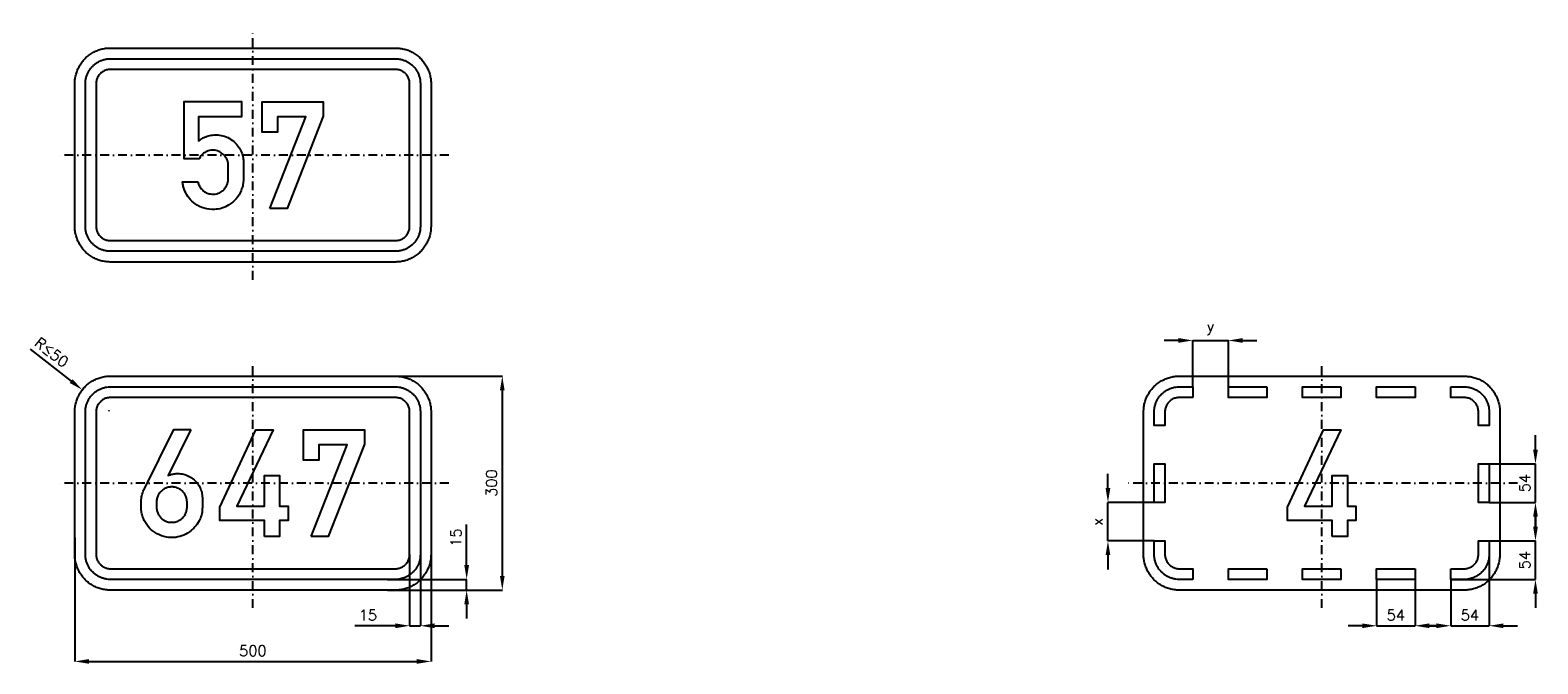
# Model space of a CAD drawing. Header units: millimetres. Extents: x -63 to 2053, y -103 to 785.
import ezdxf

# ---------------------------------------------------------------- set-up
doc = ezdxf.new("R2010")
doc.units = ezdxf.units.MM
doc.header["$LTSCALE"] = 5
doc.linetypes.add('ČERCHOVANÁX2', pattern=[2, 1, -0.5, 0, -0.5])
doc.layers.add('Kóty', color=2, linetype='Continuous')
doc.layers.add('Značka', color=7, linetype='Continuous')
doc.styles.get("Standard").update_dxf_attribs({"font": 'romand.shx', "height": 15})
doc.dimstyles.new('Kopie Standard', dxfattribs={"dimtxt": 15, "dimasz": 20, "dimexe": 0.18, "dimexo": 0.0625, "dimgap": 7.5, "dimtad": 1, "dimdec": 0, "dimzin": 0, "dimdsep": 46, "dimtxsty": 'Standard', "dimcen": 0.09, "dimadec": 0, "dimazin": 0, "dimtfac": 1, "dimtdec": 0, "dimtofl": 0, "dimtmove": 0, "dimatfit": 3, "dimfxl": 1, "dimtolj": 1, "dimtzin": 0, "dimarcsym": 0})

# ---------------------------------------------------------------- blocks, each defined once
blk = doc.blocks.new('*D1')
at = {"layer": 'Defpoints', "color": 0, "transparency": 16777216}
for p in [(439, 15), (439, 0), (550, 15)]:
    blk.add_point(p, dxfattribs=at)
at = {"layer": 'Kóty', "color": 0, "lineweight": -2, "transparency": 16777216}
for p, q in [((550, 35), (550, 92.1)), ((439.1, 15), (550.2, 15)), ((439.1, 0), (550.2, 0)), ((550, -20), (550, -40))]:
    blk.add_line(p, q, dxfattribs=at)
at = {"layer": 'Kóty', "color": 0, "transparency": 16777216}
for points in [[(546.7, 35), (553.3, 35), (550, 15)], [(546.7, -20), (553.3, -20), (550, 0)]]:
    blk.add_solid(points, dxfattribs=at)
at = {"layer": 'Kóty', "color": 0, "transparency": 16777216, "insert": (535, 73.6), "char_height": 15, "attachment_point": 5, "rotation": 90}
blk.add_mtext('\\A1;15', dxfattribs=at)
blk = doc.blocks.new('*D2')
at = {"layer": 'Defpoints', "color": 0, "transparency": 16777216}
for p in [(470, 50.2), (485, 50), (470, -50)]:
    blk.add_point(p, dxfattribs=at)
at = {"layer": 'Kóty', "color": 0, "lineweight": -2, "transparency": 16777216}
for p, q in [((470, 50.1), (470, -50.2)), ((485, 49.9), (485, -50.2)), ((450, -50), (392.9, -50)), ((505, -50), (525, -50))]:
    blk.add_line(p, q, dxfattribs=at)
at = {"layer": 'Kóty', "color": 0, "transparency": 16777216}
for points in [[(450, -46.7), (450, -53.3), (470, -50)], [(505, -46.7), (505, -53.3), (485, -50)]]:
    blk.add_solid(points, dxfattribs=at)
at = {"layer": 'Kóty', "color": 0, "transparency": 16777216, "insert": (411.4, -35), "char_height": 15, "attachment_point": 5}
blk.add_mtext('\\A1;15', dxfattribs=at)
blk = doc.blocks.new('*D3')
at = {"layer": 'Defpoints', "color": 0, "transparency": 16777216}
for p in [(436.1, 300), (439.1, 0), (600, 0)]:
    blk.add_point(p, dxfattribs=at)
at = {"layer": 'Kóty', "color": 0, "lineweight": -2, "transparency": 16777216}
for p, q in [((436.2, 300), (600.2, 300)), ((600, 280), (600, 20)), ((439.1, 0), (600.2, 0))]:
    blk.add_line(p, q, dxfattribs=at)
at = {"layer": 'Kóty', "color": 0, "transparency": 16777216}
for points in [[(596.7, 280), (603.3, 280), (600, 300)], [(596.7, 20), (603.3, 20), (600, 0)]]:
    blk.add_solid(points, dxfattribs=at)
at = {"layer": 'Kóty', "color": 0, "transparency": 16777216, "insert": (585, 150), "char_height": 15, "attachment_point": 5, "rotation": 90}
blk.add_mtext('\\A1;300', dxfattribs=at)
blk = doc.blocks.new('*D4')
at = {"layer": 'Defpoints', "color": 0, "transparency": 16777216}
for p in [(0, 73.4), (500, 64.1), (500, -100)]:
    blk.add_point(p, dxfattribs=at)
at = {"layer": 'Kóty', "color": 0, "lineweight": -2, "transparency": 16777216}
for p, q in [((0, 73.4), (0, -100.2)), ((500, 64.1), (500, -100.2)), ((20, -100), (480, -100))]:
    blk.add_line(p, q, dxfattribs=at)
at = {"layer": 'Kóty', "color": 0, "transparency": 16777216}
for points in [[(20, -96.7), (20, -103.3), (0, -100)], [(480, -96.7), (480, -103.3), (500, -100)]]:
    blk.add_solid(points, dxfattribs=at)
at = {"layer": 'Kóty', "color": 0, "transparency": 16777216, "insert": (250, -85), "char_height": 15, "attachment_point": 5}
blk.add_mtext('\\A1;500', dxfattribs=at)
blk = doc.blocks.new('*D5')
at = {"layer": 'Defpoints', "color": 0, "transparency": 16777216}
for p in [(1827, 15), (1881, 15), (1881, -50)]:
    blk.add_point(p, dxfattribs=at)
at = {"layer": 'Kóty', "color": 0, "lineweight": -2, "transparency": 16777216}
for p, q in [((1827, 14.9), (1827, -50.2)), ((1881, 14.9), (1881, -50.2)), ((1807, -50), (1787, -50)), ((1901, -50), (1921, -50))]:
    blk.add_line(p, q, dxfattribs=at)
at = {"layer": 'Kóty', "color": 0, "transparency": 16777216}
for points in [[(1807, -46.7), (1807, -53.3), (1827, -50)], [(1901, -46.7), (1901, -53.3), (1881, -50)]]:
    blk.add_solid(points, dxfattribs=at)
at = {"layer": 'Kóty', "color": 0, "transparency": 16777216, "insert": (1854, -35), "char_height": 15, "attachment_point": 5}
blk.add_mtext('\\A1;54', dxfattribs=at)
blk = doc.blocks.new('*D6')
at = {"layer": 'Defpoints', "color": 0, "transparency": 16777216}
for p in [(1985, 69), (1931, 15), (1985, -50)]:
    blk.add_point(p, dxfattribs=at)
at = {"layer": 'Kóty', "color": 0, "lineweight": -2, "transparency": 16777216}
for p, q in [((1985, 68.9), (1985, -50.2)), ((1931, 14.9), (1931, -50.2)), ((1911, -50), (1891, -50)), ((2005, -50), (2025, -50))]:
    blk.add_line(p, q, dxfattribs=at)
at = {"layer": 'Kóty', "color": 0, "transparency": 16777216}
for points in [[(1911, -46.7), (1911, -53.3), (1931, -50)], [(2005, -46.7), (2005, -53.3), (1985, -50)]]:
    blk.add_solid(points, dxfattribs=at)
at = {"layer": 'Kóty', "color": 0, "transparency": 16777216, "insert": (1958, -35), "char_height": 15, "attachment_point": 5}
blk.add_mtext('\\A1;54', dxfattribs=at)
blk = doc.blocks.new('*D7')
at = {"layer": 'Defpoints', "color": 0, "transparency": 16777216}
for p in [(1985, 68.9), (2050, 68.9), (1931, 15)]:
    blk.add_point(p, dxfattribs=at)
at = {"layer": 'Kóty', "color": 0, "lineweight": -2, "transparency": 16777216}
for p, q in [((2050, 88.9), (2050, 108.9)), ((1985.1, 68.9), (2050.2, 68.9)), ((1931.1, 15), (2050.2, 15)), ((2050, -5), (2050, -25))]:
    blk.add_line(p, q, dxfattribs=at)
at = {"layer": 'Kóty', "color": 0, "transparency": 16777216}
for points in [[(2046.7, 88.9), (2053.3, 88.9), (2050, 68.9)], [(2046.7, -5), (2053.3, -5), (2050, 15)]]:
    blk.add_solid(points, dxfattribs=at)
at = {"layer": 'Kóty', "color": 0, "transparency": 16777216, "insert": (2035, 42), "char_height": 15, "attachment_point": 5, "rotation": 90}
blk.add_mtext('\\A1;54', dxfattribs=at)
blk = doc.blocks.new('*D8')
at = {"layer": 'Defpoints', "color": 0, "transparency": 16777216}
for p in [(1985, 177), (2050, 177), (1985, 123)]:
    blk.add_point(p, dxfattribs=at)
at = {"layer": 'Kóty', "color": 0, "lineweight": -2, "transparency": 16777216}
for p, q in [((2050, 197), (2050, 217)), ((1985.1, 177), (2050.2, 177)), ((1985.1, 123), (2050.2, 123)), ((2050, 103), (2050, 83))]:
    blk.add_line(p, q, dxfattribs=at)
at = {"layer": 'Kóty', "color": 0, "transparency": 16777216}
for points in [[(2046.7, 197), (2053.3, 197), (2050, 177)], [(2046.7, 103), (2053.3, 103), (2050, 123)]]:
    blk.add_solid(points, dxfattribs=at)
at = {"layer": 'Kóty', "color": 0, "transparency": 16777216, "insert": (2035, 150), "char_height": 15, "attachment_point": 5, "rotation": 90}
blk.add_mtext('\\A1;54', dxfattribs=at)
blk = doc.blocks.new('*D9')
at = {"layer": 'Defpoints', "color": 0, "transparency": 16777216}
for p in [(1450, 123), (1515, 123), (1515, 69)]:
    blk.add_point(p, dxfattribs=at)
at = {"layer": 'Kóty', "color": 0, "lineweight": -2, "transparency": 16777216}
for p, q in [((1450, 143), (1450, 163)), ((1514.9, 123), (1449.8, 123)), ((1514.9, 69), (1449.8, 69)), ((1450, 49), (1450, 29))]:
    blk.add_line(p, q, dxfattribs=at)
at = {"layer": 'Kóty', "color": 0, "transparency": 16777216}
for points in [[(1446.7, 143), (1453.3, 143), (1450, 123)], [(1446.7, 49), (1453.3, 49), (1450, 69)]]:
    blk.add_solid(points, dxfattribs=at)
at = {"layer": 'Kóty', "color": 0, "transparency": 16777216, "insert": (1435, 96), "char_height": 15, "attachment_point": 5, "rotation": 90}
blk.add_mtext('\\A1;x', dxfattribs=at)
blk = doc.blocks.new('*D10')
at = {"layer": 'Defpoints', "color": 0, "transparency": 16777216}
for p in [(1619, 350), (1569, 285), (1619, 285)]:
    blk.add_point(p, dxfattribs=at)
at = {"layer": 'Kóty', "color": 0, "lineweight": -2, "transparency": 16777216}
for p, q in [((1549, 350), (1529, 350)), ((1569, 285.1), (1569, 350.2)), ((1619, 285.1), (1619, 350.2)), ((1639, 350), (1659, 350))]:
    blk.add_line(p, q, dxfattribs=at)
at = {"layer": 'Kóty', "color": 0, "transparency": 16777216}
for points in [[(1549, 353.3), (1549, 346.7), (1569, 350)], [(1639, 353.3), (1639, 346.7), (1619, 350)]]:
    blk.add_solid(points, dxfattribs=at)
at = {"layer": 'Kóty', "color": 0, "transparency": 16777216, "insert": (1594, 367.5), "char_height": 15, "attachment_point": 5}
blk.add_mtext('\\A1;y', dxfattribs=at)

msp = doc.modelspace()

# ---------------------------------------------------------------- linework, layer by layer
at = {"layer": 'Kóty'}
for p, q in [((-62.6, 338), (-5.2, 293.1)), ((48, 251.5), (48.1, 251.5)), ((48.1, 251.4), (48.1, 251.6))]:
    msp.add_line(p, q, dxfattribs=at)
for points in [[(1569, 350), (1619, 350)], [(2050, 123), (2050, 177)], [(1450, 69), (1450, 123)], [(2050, 15), (2050, 68.9)], [(550, 0), (550, 15)], [(470, -50), (485, -50)], [(1827, -50), (1881, -50)], [(1931, -50), (1985, -50)]]:
    msp.add_lwpolyline(points, dxfattribs=at)
msp.add_solid([(-3.1, 295.7), (-7.2, 290.5), (10.6, 280.8)], dxfattribs=at)
at = {"layer": 'Značka', "color": 6, "linetype": 'ČERCHOVANÁX2', "ltscale": 2.5}
for points in [[(250, 435), (250, 785)], [(525, 610), (-25, 610)], [(250, -25), (250, 325)], [(1750, -25), (1750, 325)], [(525, 150), (-25, 150)], [(2025, 150), (1475, 150)]]:
    msp.add_lwpolyline(points, dxfattribs=at)
at = {"layer": 'Značka', "color": 5}
for points in [[(50, 460), (49.8, 460), (49.6, 460, -0.032179), (43.2, 460.5, -0.035442), (36.8, 461.8, -0.036264), (30.7, 463.8, -0.034415), (24.9, 466.8, -0.033719), (19.5, 470.4, -0.034086), (14.6, 474.6, -0.034205), (10.4, 479.5, -0.03423), (6.8, 484.9, -0.034046), (3.9, 490.7, -0.033413), (1.8, 496.8, -0.034127), (0.4, 503.2, -0.036745), (0, 509.6), (0, 509.8), (0, 510), (0, 710), (0, 710.2), (0, 710.4, -0.03218), (0.5, 716.8, -0.035441), (1.8, 723.2, -0.03627), (3.8, 729.3, -0.034417), (6.8, 735.1, -0.033719), (10.4, 740.5, -0.034078), (14.6, 745.4, -0.034208), (19.5, 749.6, -0.034227), (24.9, 753.2, -0.034051), (30.7, 756.1, -0.033416), (36.8, 758.2, -0.034129), (43.2, 759.6, -0.036746), (49.6, 760), (49.8, 760), (50, 760), (450, 760), (450.2, 760), (450.4, 760, -0.032179), (456.9, 759.5, -0.035451), (463.2, 758.2, -0.036282), (469.3, 756.2, -0.034425), (475.1, 753.2, -0.033731), (480.5, 749.6, -0.034081), (485.4, 745.4, -0.034214), (489.6, 740.5, -0.034229), (493.2, 735.1, -0.034034), (496.1, 729.3, -0.033411), (498.2, 723.2, -0.034122), (499.6, 716.8, -0.036741), (500, 710.4), (500, 710.2), (500, 710), (500, 510), (500, 509.8), (500, 509.6, -0.032179), (499.5, 503.2, -0.035442), (498.2, 496.8, -0.036264), (496.2, 490.7, -0.034416), (493.2, 484.9, -0.033719), (489.6, 479.5, -0.034088), (485.4, 474.6, -0.034205), (480.5, 470.4, -0.034231), (475.1, 466.8, -0.034041), (469.3, 463.9, -0.033413), (463.2, 461.8, -0.034124), (456.8, 460.4, -0.036741), (450.4, 460), (450.2, 460), (450, 460), (50, 460)], [(50, 475), (49.9, 475), (49.7, 475, -0.032179), (45.2, 475.3, -0.035442), (40.8, 476.2, -0.036269), (36.5, 477.7, -0.034418), (32.4, 479.7, -0.033714), (28.7, 482.2, -0.034079), (25.3, 485.3, -0.034207), (22.2, 488.6, -0.034228), (19.7, 492.4, -0.034043), (17.7, 496.5, -0.03341), (16.2, 500.8, -0.034128), (15.3, 505.2, -0.036745), (15, 509.7), (15, 509.9), (15, 510), (15, 710), (15, 710.1), (15, 710.3, -0.032181), (15.3, 714.8, -0.035447), (16.2, 719.2, -0.036264), (17.7, 723.5, -0.034416), (19.7, 727.6, -0.033722), (22.3, 731.4, -0.034089), (25.3, 734.7, -0.034217), (28.7, 737.8, -0.034242), (32.4, 740.3, -0.034038), (36.5, 742.3, -0.033422), (40.8, 743.8, -0.034123), (45.2, 744.7, -0.036758), (49.7, 745), (49.9, 745), (50, 745), (450, 745), (450.1, 745), (450.3, 745, -0.032193), (454.8, 744.7, -0.035447), (459.2, 743.8, -0.036258), (463.5, 742.3, -0.034428), (467.6, 740.3, -0.033731), (471.4, 737.8, -0.034084), (474.8, 734.7, -0.034218), (477.8, 731.4, -0.034227), (480.3, 727.6, -0.034046), (482.3, 723.5, -0.033417), (483.8, 719.2, -0.034132), (484.7, 714.8, -0.036744), (485, 710.3), (485, 710.1), (485, 710), (485, 510), (485, 509.9), (485, 509.7, -0.032179), (484.7, 505.2, -0.035441), (483.8, 500.8, -0.036271), (482.3, 496.5, -0.034422), (480.3, 492.4, -0.033719), (477.8, 488.6, -0.034074), (474.8, 485.3, -0.034205), (471.4, 482.2, -0.034219), (467.6, 479.7, -0.034043), (463.5, 477.7, -0.033408), (459.2, 476.2, -0.03413), (454.8, 475.3, -0.036744), (450.3, 475), (450.1, 475), (450, 475), (50, 475)], [(50, 490), (450, 490), (450.1, 490), (450.2, 490, 0.032179), (452.7, 490.2, 0.035443), (455.3, 490.7, 0.036259), (457.7, 491.5, 0.034409), (460, 492.7, 0.033719), (462.2, 494.1, 0.034073), (464.1, 495.9, 0.034214), (465.9, 497.8, 0.034226), (467.3, 500, 0.03405), (468.5, 502.3, 0.033407), (469.3, 504.7, 0.034128), (469.8, 507.3, 0.036741), (470, 509.8), (470, 509.9), (470, 510), (470, 710), (470, 710.1), (470, 710.2, 0.032177), (469.8, 712.7, 0.035443), (469.3, 715.3, 0.036259), (468.5, 717.7, 0.034414), (467.3, 720, 0.033731), (465.9, 722.2, 0.034066), (464.1, 724.1, 0.034205), (462.2, 725.9, 0.034226), (460, 727.3, 0.03405), (457.7, 728.5, 0.033418), (455.3, 729.3, 0.034151), (452.7, 729.8, 0.036741), (450.2, 730), (450.1, 730), (450, 730), (50, 730), (49.9, 730), (49.8, 730, 0.032179), (47.3, 729.8, 0.035442), (44.7, 729.3, 0.036259), (42.3, 728.5, 0.034424), (40, 727.3, 0.03373), (37.8, 725.9, 0.034079), (35.9, 724.1, 0.034187), (34.1, 722.2, 0.034231), (32.7, 720, 0.034052), (31.5, 717.7, 0.033421), (30.7, 715.3, 0.034126), (30.2, 712.7, 0.036746), (30, 710.2), (30, 710.1), (30, 710), (30, 510), (30, 509.9), (30, 509.8, 0.032179), (30.2, 507.3, 0.035444), (30.7, 504.7, 0.036265), (31.5, 502.3, 0.034417), (32.7, 500, 0.033718), (34.1, 497.8, 0.03408), (35.9, 495.9, 0.034213), (37.8, 494.1, 0.034222), (40, 492.7, 0.034048), (42.3, 491.5, 0.033405), (44.7, 490.7, 0.034129), (47.3, 490.2, 0.036741), (49.8, 490), (49.9, 490), (50, 490)], [(172.8, 572.4), (173.1, 571.4), (173.4, 570.5, 0.061329), (175.8, 565, 0.076051), (179.7, 560.5, 0.081238), (184.5, 557.1, 0.074024), (190.3, 555.4, 0.102538), (199.2, 555.7, 0.116976), (207.1, 559.6, 0.072318), (210.8, 563.3, 0.058806), (213.4, 567.9, 0.043853), (214.8, 571.7, 0.050818), (215.3, 575.6, 0.0109), (215.4, 576.7, 0.003618), (215.4, 577.8), (215.4, 595.9, 0.008547), (215.2, 598.1, 0.025961), (214.9, 600.1, 0.068291), (213.3, 604.5, 0.054041), (210.7, 608.4, 0.069263), (206.1, 612.8, 0.080549), (200.5, 615.7, 0.09781), (193, 616.8, 0.091138), (185.5, 615, 0.085469), (179.5, 611.4, 0.103676), (175.4, 606), (175, 605.3), (174.7, 604.6), (153.7, 604.6), (153.7, 685), (234, 685), (234, 663.6), (173.7, 663.6), (173.7, 629.9), (176.2, 631.5, -0.015224), (178.7, 633.1, -0.051735), (185.8, 636.3, -0.052705), (193.4, 637.9, -0.065793), (203, 637.9, -0.065556), (212.4, 635.4, -0.069371), (221.3, 630.5, -0.071352), (228.5, 623.3, -0.059647), (233.1, 615.9, -0.053796), (235.9, 607.7, -0.024797), (236.5, 604.3, -0.033762), (236.8, 600.9), (236.8, 600.5), (236.8, 600), (236.8, 575.9, -0.001797), (236.8, 574.9, -0.005363), (236.7, 573.8, -0.045325), (235.7, 566.9, -0.043676), (233.6, 560.3, -0.080871), (226.6, 548.7, -0.084532), (216.2, 540, -0.069814), (206.5, 535.4, -0.066785), (195.9, 533.7, -0.084629), (181.7, 535.3, -0.08873), (169, 541.6, -0.07419), (160.5, 549.5, -0.070963), (154.5, 559.5, -0.035761), (152.6, 564.9, -0.037175), (151.5, 570.5), (151.3, 571.4), (151.2, 572.4), (172.8, 572.4)], [(50, 0), (49.8, 0), (49.6, 0, -0.03218), (43.2, 0.5, -0.035443), (36.8, 1.8, -0.036267), (30.7, 3.8, -0.03442), (24.9, 6.8, -0.033722), (19.5, 10.4, -0.034085), (14.6, 14.6, -0.034209), (10.4, 19.5, -0.034229), (6.8, 24.9, -0.034044), (3.9, 30.7, -0.033412), (1.8, 36.8, -0.034127), (0.4, 43.2, -0.036745), (0, 49.6), (0, 49.8), (0, 50), (0, 250), (0, 250.2), (0, 250.4, -0.03218), (0.5, 256.8, -0.035443), (1.8, 263.2, -0.036267), (3.8, 269.3, -0.034422), (6.8, 275.1, -0.033722), (10.4, 280.5, -0.034087), (14.6, 285.4, -0.034208), (19.5, 289.6, -0.034231), (24.9, 293.2, -0.034039), (30.7, 296.1, -0.033412), (36.8, 298.2, -0.034124), (43.2, 299.6, -0.036741), (49.6, 300), (49.8, 300), (50, 300), (450, 300), (450.2, 300), (450.4, 300, -0.032179), (456.9, 299.5, -0.035442), (463.2, 298.2, -0.036264), (469.3, 296.2, -0.034416), (475.1, 293.2, -0.033719), (480.5, 289.6, -0.034088), (485.4, 285.4, -0.034205), (489.6, 280.5, -0.034231), (493.2, 275.1, -0.034041), (496.1, 269.3, -0.033413), (498.2, 263.2, -0.034124), (499.6, 256.8, -0.036741), (500, 250.4), (500, 250.2), (500, 250), (500, 50), (500, 49.8), (500, 49.6, -0.032179), (499.5, 43.2, -0.035442), (498.2, 36.8, -0.036264), (496.2, 30.7, -0.034415), (493.2, 24.9, -0.033719), (489.6, 19.5, -0.034086), (485.4, 14.6, -0.034205), (480.5, 10.4, -0.03423), (475.1, 6.8, -0.034046), (469.3, 3.9, -0.033413), (463.2, 1.8, -0.034127), (456.8, 0.4, -0.036745), (450.4, 0), (450.2, 0), (450, 0), (50, 0)], [(1550, 0), (1549.8, 0), (1549.6, 0, -0.03218), (1543.2, 0.5, -0.035443), (1536.8, 1.8, -0.036267), (1530.7, 3.8, -0.03442), (1524.9, 6.8, -0.033722), (1519.5, 10.4, -0.034085), (1514.6, 14.6, -0.034209), (1510.4, 19.5, -0.034229), (1506.8, 24.9, -0.034044), (1503.9, 30.7, -0.033412), (1501.8, 36.8, -0.034127), (1500.4, 43.2, -0.036745), (1500, 49.6), (1500, 49.8), (1500, 50), (1500, 250), (1500, 250.2), (1500, 250.4, -0.03218), (1500.5, 256.8, -0.035443), (1501.8, 263.2, -0.036267), (1503.8, 269.3, -0.034422), (1506.8, 275.1, -0.033722), (1510.4, 280.5, -0.034087), (1514.6, 285.4, -0.034208), (1519.5, 289.6, -0.034231), (1524.9, 293.2, -0.034039), (1530.7, 296.1, -0.033412), (1536.8, 298.2, -0.034124), (1543.2, 299.6, -0.036741), (1549.6, 300), (1549.8, 300), (1550, 300), (1950, 300), (1950.2, 300), (1950.4, 300, -0.032179), (1956.9, 299.5, -0.035442), (1963.2, 298.2, -0.036264), (1969.3, 296.2, -0.034416), (1975.1, 293.2, -0.033719), (1980.5, 289.6, -0.034088), (1985.4, 285.4, -0.034205), (1989.6, 280.5, -0.034231), (1993.2, 275.1, -0.034041), (1996.1, 269.3, -0.033413), (1998.2, 263.2, -0.034124), (1999.6, 256.8, -0.036741), (2000, 250.4), (2000, 250.2), (2000, 250), (2000, 50), (2000, 49.8), (2000, 49.6, -0.032179), (1999.5, 43.2, -0.035442), (1998.2, 36.8, -0.036264), (1996.2, 30.7, -0.034415), (1993.2, 24.9, -0.033719), (1989.6, 19.5, -0.034086), (1985.4, 14.6, -0.034205), (1980.5, 10.4, -0.03423), (1975.1, 6.8, -0.034046), (1969.3, 3.9, -0.033413), (1963.2, 1.8, -0.034127), (1956.8, 0.4, -0.036745), (1950.4, 0), (1950.2, 0), (1950, 0), (1550, 0)], [(50, 15), (49.9, 15), (49.7, 15, -0.03218), (45.2, 15.3, -0.035443), (40.8, 16.2, -0.036267), (36.5, 17.7, -0.034421), (32.4, 19.7, -0.033721), (28.7, 22.2, -0.034085), (25.3, 25.3, -0.034209), (22.2, 28.6, -0.034229), (19.7, 32.4, -0.034044), (17.7, 36.5, -0.033412), (16.2, 40.8, -0.034127), (15.3, 45.2, -0.036745), (15, 49.7), (15, 49.9), (15, 50), (15, 250), (15, 250.1), (15, 250.3, -0.032181), (15.3, 254.8, -0.035442), (16.2, 259.2, -0.036269), (17.7, 263.5, -0.034425), (19.7, 267.6, -0.033726), (22.3, 271.4, -0.03408), (25.3, 274.7, -0.034207), (28.7, 277.8, -0.03422), (32.4, 280.3, -0.034045), (36.5, 282.3, -0.03341), (40.8, 283.8, -0.034129), (45.2, 284.7, -0.036744), (49.7, 285), (49.9, 285), (50, 285), (450, 285), (450.1, 285), (450.3, 285, -0.032179), (454.8, 284.7, -0.035441), (459.2, 283.8, -0.036271), (463.5, 282.3, -0.034422), (467.6, 280.3, -0.033719), (471.4, 277.8, -0.034074), (474.8, 274.7, -0.034205), (477.8, 271.4, -0.034219), (480.3, 267.6, -0.034043), (482.3, 263.5, -0.033408), (483.8, 259.2, -0.03413), (484.7, 254.8, -0.036744), (485, 250.3), (485, 250.1), (485, 250), (485, 50), (485, 49.9), (485, 49.7, -0.032179), (484.7, 45.2, -0.035442), (483.8, 40.8, -0.036269), (482.3, 36.5, -0.034418), (480.3, 32.4, -0.033714), (477.8, 28.6, -0.034079), (474.8, 25.3, -0.034207), (471.4, 22.2, -0.034228), (467.6, 19.7, -0.034043), (463.5, 17.7, -0.03341), (459.2, 16.2, -0.034128), (454.8, 15.3, -0.036745), (450.3, 15), (450.1, 15), (450, 15), (50, 15)], [(1569, 270), (1550, 270), (1549.9, 270), (1549.8, 270, 0.032179), (1547.3, 269.8, 0.035442), (1544.7, 269.3, 0.036259), (1542.3, 268.5, 0.034414), (1540, 267.3, 0.03372), (1537.8, 265.9, 0.034079), (1535.9, 264.1, 0.03421), (1534.1, 262.2, 0.034232), (1532.7, 260, 0.034046), (1531.5, 257.7, 0.033413), (1530.7, 255.3, 0.034126), (1530.2, 252.7, 0.036744), (1530, 250.2), (1530, 250.1), (1530, 250), (1530, 231), (1515, 231), (1515, 250), (1515, 250.1), (1515, 250.3, -0.032181), (1515.3, 254.8, -0.035442), (1516.2, 259.2, -0.036269), (1517.7, 263.5, -0.034425), (1519.7, 267.6, -0.033726), (1522.3, 271.4, -0.03408), (1525.3, 274.7, -0.034207), (1528.7, 277.8, -0.03422), (1532.4, 280.3, -0.034045), (1536.5, 282.3, -0.03341), (1540.8, 283.8, -0.034129), (1545.2, 284.7, -0.036744), (1549.7, 285), (1549.9, 285), (1550, 285), (1569, 285), (1569, 270)], [(1931, 285), (1950, 285), (1950.1, 285), (1950.3, 285, -0.032179), (1954.8, 284.7, -0.035441), (1959.2, 283.8, -0.036271), (1963.5, 282.3, -0.034422), (1967.6, 280.3, -0.033719), (1971.4, 277.8, -0.034074), (1974.8, 274.7, -0.034205), (1977.8, 271.4, -0.034219), (1980.3, 267.6, -0.034043), (1982.3, 263.5, -0.033408), (1983.8, 259.2, -0.03413), (1984.7, 254.8, -0.036744), (1985, 250.3), (1985, 250.1), (1985, 250), (1985, 231), (1970, 231), (1970, 250), (1970, 250.1), (1970, 250.2, 0.032179), (1969.8, 252.7, 0.035443), (1969.3, 255.3, 0.036259), (1968.5, 257.7, 0.034409), (1967.3, 260, 0.033719), (1965.9, 262.2, 0.034073), (1964.1, 264.1, 0.034214), (1962.2, 265.9, 0.034226), (1960, 267.3, 0.03405), (1957.7, 268.5, 0.033407), (1955.3, 269.3, 0.034128), (1952.7, 269.8, 0.036741), (1950.2, 270), (1950.1, 270), (1950, 270), (1931, 270), (1931, 285)], [(50, 30), (450, 30), (450.1, 30), (450.2, 30, 0.032179), (452.7, 30.2, 0.035444), (455.3, 30.7, 0.036265), (457.7, 31.5, 0.034417), (460, 32.7, 0.033718), (462.2, 34.1, 0.03408), (464.1, 35.9, 0.034213), (465.9, 37.8, 0.034222), (467.3, 40, 0.034048), (468.5, 42.3, 0.033405), (469.3, 44.7, 0.034129), (469.8, 47.3, 0.036741), (470, 49.8), (470, 49.9), (470, 50), (470, 250), (470, 250.1), (470, 250.2, 0.032179), (469.8, 252.7, 0.035443), (469.3, 255.3, 0.036259), (468.5, 257.7, 0.034409), (467.3, 260, 0.033719), (465.9, 262.2, 0.034073), (464.1, 264.1, 0.034214), (462.2, 265.9, 0.034226), (460, 267.3, 0.03405), (457.7, 268.5, 0.033407), (455.3, 269.3, 0.034128), (452.7, 269.8, 0.036741), (450.2, 270), (450.1, 270), (450, 270), (50, 270), (49.9, 270), (49.8, 270, 0.032179), (47.3, 269.8, 0.035442), (44.7, 269.3, 0.036259), (42.3, 268.5, 0.034414), (40, 267.3, 0.03372), (37.8, 265.9, 0.034079), (35.9, 264.1, 0.03421), (34.1, 262.2, 0.034232), (32.7, 260, 0.034046), (31.5, 257.7, 0.033413), (30.7, 255.3, 0.034126), (30.2, 252.7, 0.036744), (30, 250.2), (30, 250.1), (30, 250), (30, 50), (30, 49.9), (30, 49.8, 0.032179), (30.2, 47.3, 0.035443), (30.7, 44.7, 0.036265), (31.5, 42.3, 0.034421), (32.7, 40, 0.033719), (34.1, 37.8, 0.034086), (35.9, 35.9, 0.034208), (37.8, 34.1, 0.034229), (40, 32.7, 0.034044), (42.3, 31.5, 0.033412), (44.7, 30.7, 0.034128), (47.3, 30.2, 0.036744), (49.8, 30), (49.9, 30), (50, 30)], [(163.1, 225), (130.9, 160.8, -0.002991), (132.8, 161.5, -0.008983), (134.7, 162, -0.039138), (140.5, 163.2, -0.045944), (146.4, 163.3, -0.066128), (154.7, 161.9, -0.062056), (162.3, 158.4, -0.064469), (169.2, 153.1, -0.067452), (174.4, 146.2, -0.060646), (177.6, 139.2, -0.062971), (179, 131.7), (179, 130.9), (179.1, 130), (179.1, 115.5), (179, 114.5), (179, 113.4, -0.057603), (177.7, 105, -0.056115), (174.4, 97, -0.06555), (168.7, 88.5, -0.061128), (160.9, 81.7, -0.069335), (150.5, 76.1, -0.074502), (138.9, 73.7, -0.086607), (125.2, 75, -0.08533), (112.7, 80.7, -0.08012), (102.9, 89.4, -0.076174), (96.3, 100.6, -0.044512), (94.1, 107, -0.055006), (93.3, 113.7, -0.006138), (93.3, 114.6), (93.3, 115.5), (93.3, 125.6), (93.4, 126.4), (93.4, 127.2, -0.015255), (93.9, 130.6, -0.023881), (94.6, 133.9, -0.024151), (95.5, 137, -0.019811), (96.7, 140, -0.004691), (97.2, 141, -0.001557), (97.7, 142), (138.9, 225), (163.1, 225)], [(114.7, 124.4), (114.7, 115.4), (114.8, 114.8, 0.003827), (114.9, 114.1, 0.046137), (116.1, 109.1, 0.065931), (118.4, 104.5, 0.06563), (121.4, 100.8, 0.058911), (125.2, 98, 0.06722), (130.3, 95.8, 0.069357), (135.8, 95.1, 0.07219), (141.7, 95.8, 0.068718), (147.1, 98.1, 0.044868), (150.2, 100.2, 0.047765), (152.8, 102.8, 0.06344), (155.5, 106.9, 0.065649), (157, 111.6, 0.021288), (157.4, 113.5, 0.007114), (157.6, 115.5), (157.6, 124.2), (157.5, 125.3, 0.009338), (157.4, 126.3, 0.051261), (156.4, 130.5, 0.055526), (154.5, 134.5, 0.075002), (150.8, 139, 0.072371), (145.9, 142.3, 0.044088), (142.6, 143.7, 0.043726), (139.2, 144.4, 0.018564), (137.7, 144.6, 0.017907), (136.2, 144.6, 0.057595), (131.3, 144.1, 0.060858), (126.6, 142.4, 0.069271), (122, 139.4, 0.070576), (118.3, 135.3, 0.064057), (116, 130.8, 0.060753), (114.8, 125.8, 0.00656), (114.8, 125.1), (114.7, 124.4)], [(1569, 15), (1550, 15), (1549.9, 15), (1549.7, 15, -0.03218), (1545.2, 15.3, -0.035443), (1540.8, 16.2, -0.036267), (1536.5, 17.7, -0.034421), (1532.4, 19.7, -0.033721), (1528.7, 22.2, -0.034085), (1525.3, 25.3, -0.034209), (1522.2, 28.6, -0.034229), (1519.7, 32.4, -0.034044), (1517.7, 36.5, -0.033412), (1516.2, 40.8, -0.034127), (1515.3, 45.2, -0.036745), (1515, 49.7), (1515, 49.9), (1515, 50), (1515, 69), (1530, 69), (1530, 50), (1530, 49.9), (1530, 49.8, 0.032179), (1530.2, 47.3, 0.035443), (1530.7, 44.7, 0.036265), (1531.5, 42.3, 0.034421), (1532.7, 40, 0.033719), (1534.1, 37.8, 0.034086), (1535.9, 35.9, 0.034208), (1537.8, 34.1, 0.034229), (1540, 32.7, 0.034044), (1542.3, 31.5, 0.033412), (1544.7, 30.7, 0.034128), (1547.3, 30.2, 0.036744), (1549.8, 30), (1549.9, 30), (1550, 30), (1569, 30), (1569, 15)], [(1931, 30), (1950, 30), (1950.1, 30), (1950.2, 30, 0.032179), (1952.7, 30.2, 0.035444), (1955.3, 30.7, 0.036265), (1957.7, 31.5, 0.034417), (1960, 32.7, 0.033718), (1962.2, 34.1, 0.03408), (1964.1, 35.9, 0.034213), (1965.9, 37.8, 0.034222), (1967.3, 40, 0.034048), (1968.5, 42.3, 0.033405), (1969.3, 44.7, 0.034129), (1969.8, 47.3, 0.036741), (1970, 49.8), (1970, 49.9), (1970, 50), (1970, 69), (1985, 69), (1985, 50), (1985, 49.9), (1985, 49.7, -0.032179), (1984.7, 45.2, -0.035442), (1983.8, 40.8, -0.036269), (1982.3, 36.5, -0.034418), (1980.3, 32.4, -0.033714), (1977.8, 28.6, -0.034079), (1974.8, 25.3, -0.034207), (1971.4, 22.2, -0.034228), (1967.6, 19.7, -0.034043), (1963.5, 17.7, -0.03341), (1959.2, 16.2, -0.034128), (1954.8, 15.3, -0.036745), (1950.3, 15), (1950.1, 15), (1950, 15), (1931, 15), (1931, 30)]]:
    msp.add_lwpolyline(points, format="xyb", dxfattribs=at)
for points in [[(273.9, 535), (324.5, 663.5), (284.6, 663.5), (284.6, 642), (263, 642), (263, 684.7), (348.8, 684.7), (348.8, 664.6), (297.9, 535), (273.9, 535)], [(1673, 285), (1673, 270), (1619, 270), (1619, 285), (1673, 285)], [(1777, 285), (1777, 270), (1723, 270), (1723, 285), (1777, 285)], [(1881, 285), (1881, 270), (1827, 270), (1827, 285), (1881, 285)], [(266.1, 75), (266.1, 97.6), (203.4, 97.6), (203.4, 116.3), (254.3, 224.8), (278.4, 224.8), (227.5, 117.8), (266.1, 117.8), (266.1, 160.5), (287.5, 160.5), (287.5, 117.8), (299.7, 117.8), (299.7, 97.6), (287.5, 97.6), (287.5, 75), (266.1, 75)], [(331.8, 75), (382.5, 203.5), (342.5, 203.5), (342.5, 182), (321, 182), (321, 224.7), (406.7, 224.7), (406.7, 204.6), (355.8, 75), (331.8, 75)], [(1764.5, 75), (1764.5, 97.6), (1701.9, 97.6), (1701.9, 116.3), (1752.7, 224.8), (1776.8, 224.8), (1726, 117.8), (1764.5, 117.8), (1764.5, 160.5), (1786, 160.5), (1786, 117.8), (1798.1, 117.8), (1798.1, 97.6), (1786, 97.6), (1786, 75), (1764.5, 75)], [(1515, 123), (1515, 177), (1530, 177), (1530, 123), (1515, 123)], [(1985, 123), (1970, 123), (1970, 177), (1985, 177), (1985, 123)], [(1673, 30), (1673, 15), (1619, 15), (1619, 30), (1673, 30)], [(1777, 30), (1777, 15), (1723, 15), (1723, 30), (1777, 30)], [(1881, 30), (1881, 15), (1827, 15), (1827, 30), (1881, 30)]]:
    msp.add_lwpolyline(points, dxfattribs=at)

# ---------------------------------------------------------------- texts
at = {"layer": 'Kóty', "insert": (-32.5, 333.5), "char_height": 15, "attachment_point": 5, "rotation": 322.0054}
msp.add_mtext('\\A1;R{\\A0;≤}50', dxfattribs=at)

# ---------------------------------------------------------------- dimensions: what is measured, and where the dimension line sits
at = {"layer": 'Kóty'}
dim = msp.add_linear_dim(base=(1619, 350), p1=(1569, 285), p2=(1619, 285), text='y', dimstyle='Kopie Standard', dxfattribs=at)
dim.commit()
dim.dimension.update_dxf_attribs({"geometry": '*D10', "text_midpoint": (1594, 367.5)})
for base, p1, p2, picture, middle in [((600, 0), (436.1, 300), (439.1, 0), '*D3', (585, 150)), ((2050, 177), (1985, 123), (1985, 177), '*D8', (2035, 150)), ((2050, 68.9), (1931, 15), (1985, 68.9), '*D7', (2035, 42)), ((550, 15), (439, 0), (439, 15), '*D1', (535, 73.6))]:
    dim = msp.add_linear_dim(base=base, p1=p1, p2=p2, angle=90, dimstyle='Kopie Standard', dxfattribs=at)
    dim.commit()
    dim.dimension.update_dxf_attribs({"geometry": picture, "text_midpoint": middle})
dim = msp.add_linear_dim(base=(1450, 123), p1=(1515, 69), p2=(1515, 123), angle=90, text='x', dimstyle='Kopie Standard', dxfattribs=at)
dim.commit()
dim.dimension.update_dxf_attribs({"geometry": '*D9', "text_midpoint": (1435, 96)})
for base, p1, p2, picture, middle in [((500, -100), (0, 73.4), (500, 64.1), '*D4', (250, -85)), ((1985, -50), (1931, 15), (1985, 69), '*D6', (1958, -35)), ((470, -50), (485, 50), (470, 50.2), '*D2', (411.4, -35)), ((1881, -50), (1827, 15), (1881, 15), '*D5', (1854, -35))]:
    dim = msp.add_linear_dim(base=base, p1=p1, p2=p2, dimstyle='Kopie Standard', dxfattribs=at)
    dim.commit()
    dim.dimension.update_dxf_attribs({"geometry": picture, "text_midpoint": middle})

doc.saveas('drawing.dxf')
